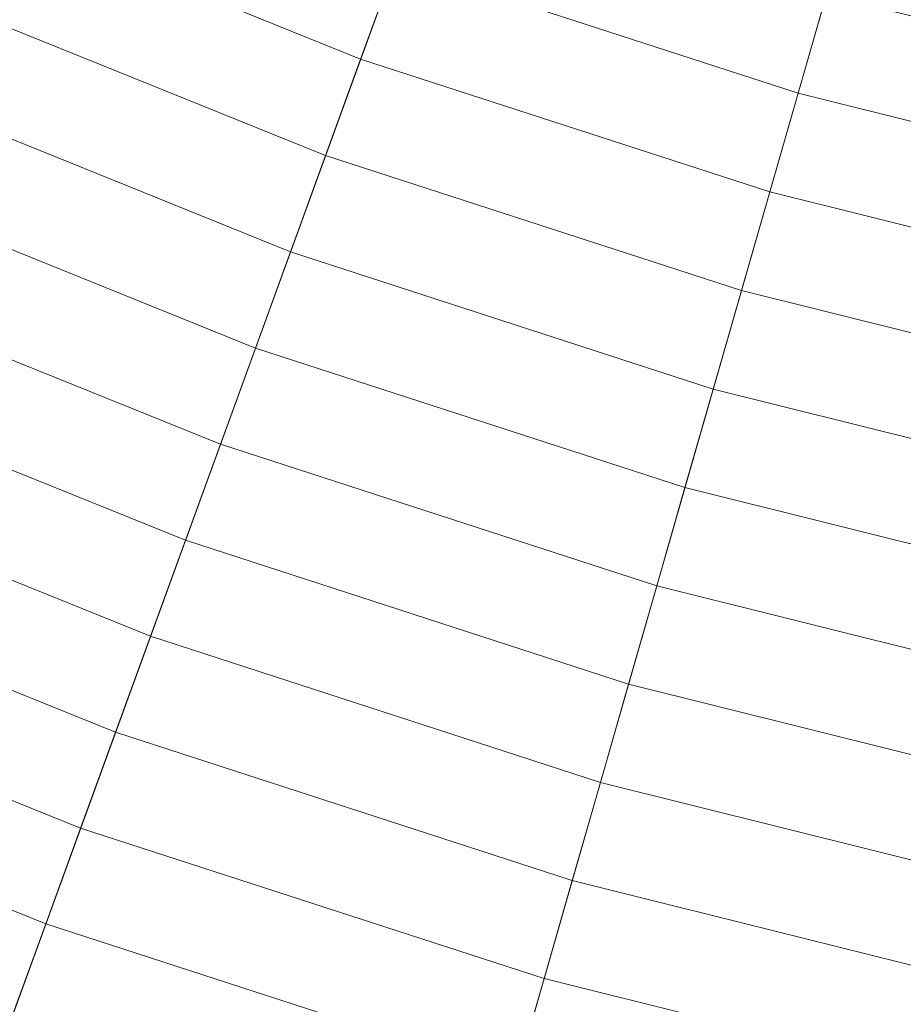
# Model space of a CAD drawing. Header units: centimetres. Extents: x -3.01 to 4.18, y -6.48 to 0.72.
# Tile 145 of 256: x -0.09 to 0.15, y -4.75 to -4.47. Entities that reach past the tile are written whole.
import ezdxf

# ---------------------------------------------------------------- set-up
doc = ezdxf.new("R2010")
doc.units = ezdxf.units.CM
doc.header["$LTSCALE"] = 2.54
doc.layers.add('Lucido design-1', color=7, linetype='Continuous')

# ---------------------------------------------------------------- blocks, each defined once
blk = doc.blocks.new('Gruppo-1')
at = {"color": 142, "linetype": 'Continuous', "lineweight": 9}
for points in [[(-2.64806, -4.45843, -13.70234), (-2.53014, -4.68021, -13.70234), (0.58449, -2.88198, -13.70234), (0.58442, -2.88185, -13.70234)], [(-2.53014, -4.68021, -13.70234), (-2.39704, -4.89322, -13.70234), (0.58457, -2.88211, -13.70234), (0.58449, -2.88198, -13.70234)], [(-2.39704, -4.89322, -13.70234), (-2.24939, -5.09643, -13.70234), (0.58466, -2.88223, -13.70234), (0.58457, -2.88211, -13.70234)], [(-2.24939, -5.09643, -13.70234), (-2.08794, -5.28885, -13.70234), (0.58475, -2.88234, -13.70234), (0.58466, -2.88223, -13.70234)], [(-2.08794, -5.28885, -13.70234), (-1.91345, -5.46953, -13.70234), (0.58486, -2.88245, -13.70234), (0.58475, -2.88234, -13.70234)], [(-1.91345, -5.46953, -13.70234), (-1.72679, -5.63761, -13.70234), (0.58497, -2.88255, -13.70234), (0.58486, -2.88245, -13.70234)], [(-1.72679, -5.63761, -13.70234), (-1.52886, -5.79225, -13.70234), (0.58509, -2.88265, -13.70234), (0.58497, -2.88255, -13.70234)], [(-1.52886, -5.79225, -13.70234), (-1.32062, -5.93271, -13.70234), (0.58522, -2.88273, -13.70234), (0.58509, -2.88265, -13.70234)], [(-1.32062, -5.93271, -13.70234), (-1.10309, -6.0583, -13.70234), (0.58535, -2.88281, -13.70234), (0.58522, -2.88273, -13.70234)], [(-1.10309, -6.0583, -13.70234), (-0.87733, -6.16841, -13.70234), (0.58548, -2.88287, -13.70234), (0.58535, -2.88281, -13.70234)], [(-0.87733, -6.16841, -13.70234), (-0.64444, -6.2625, -13.70234), (0.58562, -2.88293, -13.70234), (0.58548, -2.88287, -13.70234)], [(-0.64444, -6.2625, -13.70234), (-0.40555, -6.34012, -13.70234), (0.58577, -2.88298, -13.70234), (0.58562, -2.88293, -13.70234)], [(-0.40555, -6.34012, -13.70234), (-0.16184, -6.40089, -13.70234), (0.58591, -2.88301, -13.70234), (0.58577, -2.88298, -13.70234)], [(-0.16184, -6.40089, -13.70234), (0.08553, -6.4445, -13.70234), (0.58606, -2.88304, -13.70234), (0.58591, -2.88301, -13.70234)], [(0.08553, -6.4445, -13.70234), (0.33533, -6.47076, -13.70234), (0.58621, -2.88305, -13.70234), (0.58606, -2.88304, -13.70234)], [(-0.09668, -4.41503, -12.79485), (0.012, -4.45893, -12.79485), (0.00227, -4.48567, -12.80129), (-0.10825, -4.44102, -12.80129)], [(0.02174, -4.43217, -12.7885), (0.13133, -4.46778, -12.7885), (0.12348, -4.49516, -12.79485), (0.012, -4.45893, -12.79485)], [(-0.10825, -4.44102, -12.80129), (0.00227, -4.48567, -12.80129), (-0.00745, -4.51239, -12.80783), (-0.11982, -4.467, -12.80783)], [(0.13919, -4.44038, -12.78226), (0.24906, -4.46778, -12.78226), (0.24313, -4.49566, -12.7885), (0.13133, -4.46778, -12.7885)], [(0.012, -4.45893, -12.79485), (0.12348, -4.49516, -12.79485), (0.11564, -4.52251, -12.80129), (0.00227, -4.48567, -12.80129)], [(-0.11982, -4.467, -12.80783), (-0.00745, -4.51239, -12.80783), (-0.01717, -4.53909, -12.81447), (-0.13137, -4.49295, -12.81447)], [(0.13133, -4.46778, -12.7885), (0.24313, -4.49566, -12.7885), (0.23721, -4.52351, -12.79485), (0.12348, -4.49516, -12.79485)], [(0.00227, -4.48567, -12.80129), (0.11564, -4.52251, -12.80129), (0.1078, -4.54984, -12.80783), (-0.00745, -4.51239, -12.80783)], [(-0.13137, -4.49295, -12.81447), (-0.01717, -4.53909, -12.81447), (-0.02688, -4.56577, -12.82121), (-0.14292, -4.51888, -12.82121)], [(0.12348, -4.49516, -12.79485), (0.23721, -4.52351, -12.79485), (0.2313, -4.55135, -12.80129), (0.11564, -4.52251, -12.80129)], [(-0.00745, -4.51239, -12.80783), (0.1078, -4.54984, -12.80783), (0.09997, -4.57715, -12.81447), (-0.01717, -4.53909, -12.81447)], [(-0.14292, -4.51888, -12.82121), (-0.02688, -4.56577, -12.82121), (-0.03658, -4.59242, -12.82804), (-0.15445, -4.5448, -12.82804)], [(0.11564, -4.52251, -12.80129), (0.2313, -4.55135, -12.80129), (0.22538, -4.57916, -12.80783), (0.1078, -4.54984, -12.80783)], [(-0.01717, -4.53909, -12.81447), (0.09997, -4.57715, -12.81447), (0.09214, -4.60444, -12.82121), (-0.02688, -4.56577, -12.82121)], [(-0.15445, -4.5448, -12.82804), (-0.03658, -4.59242, -12.82804), (-0.04628, -4.61905, -12.83497), (-0.16598, -4.57069, -12.83497)], [(0.1078, -4.54984, -12.80783), (0.22538, -4.57916, -12.80783), (0.21948, -4.60695, -12.81447), (0.09997, -4.57715, -12.81447)], [(-0.02688, -4.56577, -12.82121), (0.09214, -4.60444, -12.82121), (0.08433, -4.6317, -12.82804), (-0.03658, -4.59242, -12.82804)], [(-0.16598, -4.57069, -12.83497), (-0.04628, -4.61905, -12.83497), (-0.05596, -4.64566, -12.842), (-0.1775, -4.59656, -12.842)], [(0.09997, -4.57715, -12.81447), (0.21948, -4.60695, -12.81447), (0.21358, -4.63472, -12.82121), (0.09214, -4.60444, -12.82121)], [(-0.03658, -4.59242, -12.82804), (0.08433, -4.6317, -12.82804), (0.07651, -4.65895, -12.83497), (-0.04628, -4.61905, -12.83497)], [(-0.1775, -4.59656, -12.842), (-0.05596, -4.64566, -12.842), (-0.06564, -4.67225, -12.84913), (-0.18901, -4.62241, -12.84913)], [(0.09214, -4.60444, -12.82121), (0.21358, -4.63472, -12.82121), (0.20768, -4.66246, -12.82804), (0.08433, -4.6317, -12.82804)], [(-0.04628, -4.61905, -12.83497), (0.07651, -4.65895, -12.83497), (0.06871, -4.68617, -12.842), (-0.05596, -4.64566, -12.842)], [(-0.18901, -4.62241, -12.84913), (-0.06564, -4.67225, -12.84913), (-0.07531, -4.69882, -12.85636), (-0.20051, -4.64823, -12.85636)], [(0.08433, -4.6317, -12.82804), (0.20768, -4.66246, -12.82804), (0.20179, -4.69018, -12.83497), (0.07651, -4.65895, -12.83497)], [(-0.05596, -4.64566, -12.842), (0.06871, -4.68617, -12.842), (0.06091, -4.71337, -12.84913), (-0.06564, -4.67225, -12.84913)], [(-0.20051, -4.64823, -12.85636), (-0.07531, -4.69882, -12.85636), (-0.08497, -4.72536, -12.86369), (-0.21199, -4.67403, -12.86369)], [(0.07651, -4.65895, -12.83497), (0.20179, -4.69018, -12.83497), (0.1959, -4.71788, -12.842), (0.06871, -4.68617, -12.842)], [(-0.21199, -4.67403, -12.86369), (-0.08497, -4.72536, -12.86369), (-0.09462, -4.75187, -12.87112), (-0.22347, -4.69981, -12.87112)], [(-0.06564, -4.67225, -12.84913), (0.06091, -4.71337, -12.84913), (0.05312, -4.74054, -12.85636), (-0.07531, -4.69882, -12.85636)], [(0.06871, -4.68617, -12.842), (0.1959, -4.71788, -12.842), (0.19002, -4.74556, -12.84913), (0.06091, -4.71337, -12.84913)], [(-0.07531, -4.69882, -12.85636), (0.05312, -4.74054, -12.85636), (0.04533, -4.76769, -12.86369), (-0.08497, -4.72536, -12.86369)], [(0.06091, -4.71337, -12.84913), (0.19002, -4.74556, -12.84913), (0.18414, -4.77321, -12.85636), (0.05312, -4.74054, -12.85636)], [(-0.08497, -4.72536, -12.86369), (0.04533, -4.76769, -12.86369), (0.03755, -4.79482, -12.87112), (-0.09462, -4.75187, -12.87112)], [(0.05312, -4.74054, -12.85636), (0.18414, -4.77321, -12.85636), (0.17827, -4.80084, -12.86369), (0.04533, -4.76769, -12.86369)]]:
    blk.add_3dface(points, dxfattribs=at)

msp = doc.modelspace()

# ---------------------------------------------------------------- block references
at = {"layer": 'Lucido design-1', "color": 7}
msp.add_blockref('Gruppo-1', (0, 0), dxfattribs=at)

doc.saveas('drawing.dxf')
